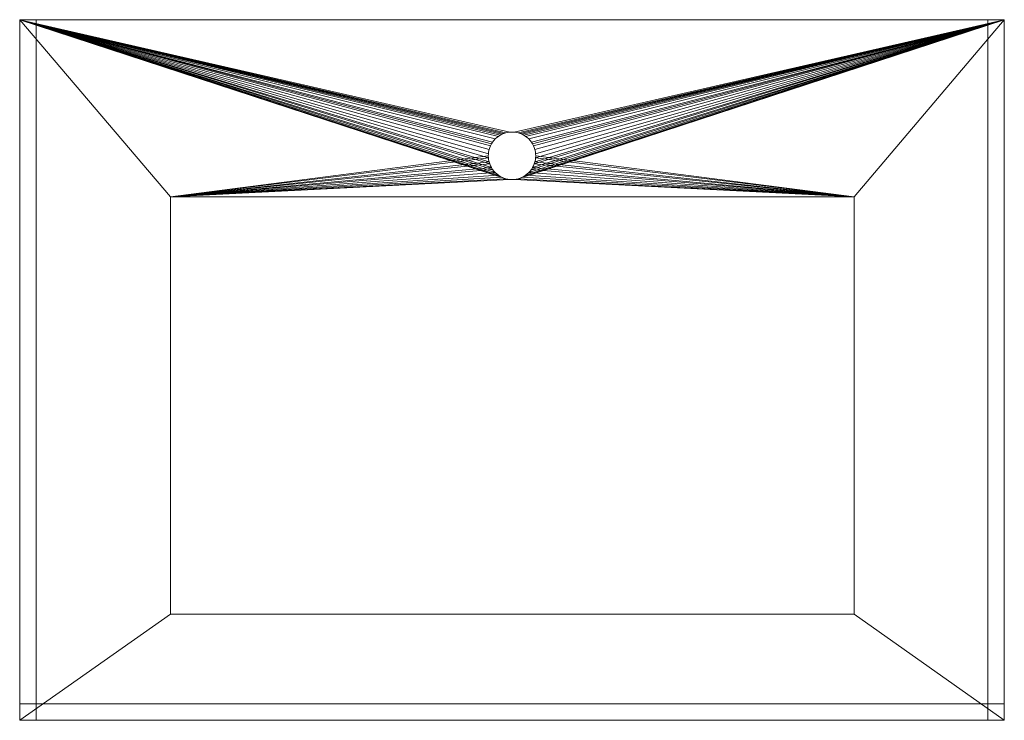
# Model space of a CAD drawing. Header units: millimetres. Extents: x -360 to 360, y -242 to 270.
import ezdxf

# ---------------------------------------------------------------- set-up
doc = ezdxf.new("R2010")
doc.units = ezdxf.units.MM
doc.layers.add('LUCIDO_1', color=1, linetype='Continuous', lineweight=20, true_color=0xff0000)

# ---------------------------------------------------------------- blocks, each defined once
blk = doc.blocks.new('Group-2')
at = {"layer": 'LUCIDO_1', "color": 124, "linetype": 'Continuous', "lineweight": 15, "true_color": 0x00aa66, "transparency": 33554687}
for points in [[(-360, 270, -2964.8), (-7.33, 186.27, -2964.8), (-5.93, 186.85, -2964.8)], [(-360, 270, -2964.8), (-9.95, 184.76, -2964.8), (-8.67, 185.58, -2964.8)], [(-360, 270, -2964.8), (-16.76, 175.04, -2964.8), (-16.3, 176.49, -2964.8)], [(-8.67, 185.58, -2964.8), (-7.33, 186.27, -2964.8), (-360, 270, -2964.8)], [(-360, 270, -2964.8), (-12.27, 182.82, -2964.8), (-11.15, 183.84, -2964.8)], [(-16.3, 176.49, -2964.8), (-15.72, 177.88, -2964.8), (-360, 270, -2964.8)], [(-15.72, 177.88, -2964.8), (-15.02, 179.23, -2964.8), (-360, 270, -2964.8)], [(-360, 270, -2964.8), (-17.28, 172.06, -2964.8), (-17.08, 173.56, -2964.8)], [(-360, 270, -2964.8), (-17.28, 169.04, -2964.8), (-17.35, 170.55, -2964.8)], [(360, 270, -2964.8), (-360, 270, -2964.8), (-1.51, 187.83, -2964.8), (0, 187.9, -2964.8)], [(-360, 270, -2964.8), (-4.49, 187.31, -2964.8), (-3.01, 187.64, -2964.8)], [(-11.15, 183.84, -2964.8), (-9.95, 184.76, -2964.8), (-360, 270, -2964.8)], [(-360, 270, -2964.8), (-14.21, 180.5, -2964.8), (-13.29, 181.7, -2964.8)], [(-17.35, 170.55, -2964.8), (-17.28, 172.06, -2964.8), (-360, 270, -2964.8)], [(-360, 270, -2964.8), (-16.76, 166.06, -2964.8), (-17.08, 167.54, -2964.8)], [(-360, 270, -2964.8), (-15.02, 161.88, -2964.8), (-15.72, 163.22, -2964.8)], [(-360, 270, -2964.8), (-12.27, 158.28, -2964.8), (-13.29, 159.4, -2964.8)], [(-5.93, 186.85, -2964.8), (-4.49, 187.31, -2964.8), (-360, 270, -2964.8)], [(-15.02, 179.23, -2964.8), (-14.21, 180.5, -2964.8), (-360, 270, -2964.8)], [(-17.08, 167.54, -2964.8), (-17.28, 169.04, -2964.8), (-360, 270, -2964.8)], [(-15.72, 163.22, -2964.8), (-16.3, 164.62, -2964.8), (-360, 270, -2964.8)], [(-13.29, 159.4, -2964.8), (-14.21, 160.6, -2964.8), (-360, 270, -2964.8)], [(-14.21, 160.6, -2964.8), (-15.02, 161.88, -2964.8), (-360, 270, -2964.8)], [(-5.93, 154.25, -2964.8), (-360, 270, -2964.8), (-249.71, 140.5, -2964.8)], [(-3.01, 187.64, -2964.8), (-1.51, 187.83, -2964.8), (-360, 270, -2964.8)], [(-17.08, 173.56, -2964.8), (-16.76, 175.04, -2964.8), (-360, 270, -2964.8)], [(-360, 270, -2964.8), (-7.33, 154.83, -2964.8), (-8.67, 155.53, -2964.8)], [(-16.3, 164.62, -2964.8), (-16.76, 166.06, -2964.8), (-360, 270, -2964.8)], [(-360, 270, -2964.8), (-9.95, 156.34, -2964.8), (-11.15, 157.26, -2964.8)], [(-360, 270, -2964.8), (-5.93, 154.25, -2964.8), (-7.33, 154.83, -2964.8)], [(-8.67, 155.53, -2964.8), (-9.95, 156.34, -2964.8), (-360, 270, -2964.8)], [(-13.29, 181.7, -2964.8), (-12.27, 182.82, -2964.8), (-360, 270, -2964.8)], [(-11.15, 157.26, -2964.8), (-12.27, 158.28, -2964.8), (-360, 270, -2964.8)], [(-360, 270, -2964.8), (-360, -242, -2964.8), (-249.71, -164.5, -2964.8), (-249.71, 140.5, -2964.8)], [(-360, 270, -2976.8), (-5.93, 186.85, -2976.8), (-7.33, 186.27, -2976.8)], [(-360, 270, -2976.8), (-9.95, 184.76, -2976.8), (-11.15, 183.84, -2976.8)], [(-7.33, 186.27, -2976.8), (-8.67, 185.58, -2976.8), (-360, 270, -2976.8)], [(-8.67, 185.58, -2976.8), (-9.95, 184.76, -2976.8), (-360, 270, -2976.8)], [(-360, 270, -2976.8), (-1.51, 187.83, -2976.8), (-3.01, 187.64, -2976.8)], [(-360, 270, -2976.8), (-15.72, 177.88, -2976.8), (-16.3, 176.49, -2976.8)], [(-360, 270, -2976.8), (-14.21, 180.5, -2976.8), (-15.02, 179.23, -2976.8)], [(-3.01, 187.64, -2976.8), (-4.49, 187.31, -2976.8), (-360, 270, -2976.8)], [(-4.49, 187.31, -2976.8), (-5.93, 186.85, -2976.8), (-360, 270, -2976.8)], [(-360, 270, -2976.8), (-16.76, 175.04, -2976.8), (-17.08, 173.56, -2976.8)], [(-15.02, 179.23, -2976.8), (-15.72, 177.88, -2976.8), (-360, 270, -2976.8)], [(-16.3, 176.49, -2976.8), (-16.76, 175.04, -2976.8), (-360, 270, -2976.8)], [(-360, 270, -2976.8), (-12.27, 182.82, -2976.8), (-13.29, 181.7, -2976.8)], [(-11.15, 183.84, -2976.8), (-12.27, 182.82, -2976.8), (-360, 270, -2976.8)], [(-360, 270, -2976.8), (360, 270, -2976.8), (1.51, 187.83, -2976.8), (0, 187.9, -2976.8)], [(-17.08, 173.56, -2976.8), (-17.28, 172.06, -2976.8), (-360, 270, -2976.8)], [(-13.29, 181.7, -2976.8), (-14.21, 180.5, -2976.8), (-360, 270, -2976.8)], [(0, 187.9, -2976.8), (-1.51, 187.83, -2976.8), (-360, 270, -2976.8)], [(-17.28, 172.06, -2976.8), (-17.35, 170.55, -2976.8), (-249.71, 140.5, -2976.8), (-360, 270, -2976.8)], [(-249.71, 140.5, -2976.8), (-249.71, -164.5, -2976.8), (-360, -242, -2976.8), (-360, 270, -2976.8)], [(-360, -242, -2976.8), (-360, -242, -2964.8), (-360, 270, -2964.8), (-360, 270, -2976.8), (-360, -242, -2976.8)], [(-360, 270, -2976.8), (-360, 270, -2964.8), (360, 270, -2964.8), (360, 270, -2976.8), (-360, 270, -2976.8)], [(0, 187.9, -2964.8), (1.51, 187.83, -2964.8), (360, 270, -2964.8)], [(360, 270, -2964.8), (1.51, 187.83, -2964.8), (3.01, 187.64, -2964.8)], [(3.01, 187.64, -2976.8), (1.51, 187.83, -2976.8), (360, 270, -2976.8)], [(3.01, 187.64, -2964.8), (4.49, 187.31, -2964.8), (360, 270, -2964.8)], [(360, 270, -2976.8), (4.49, 187.31, -2976.8), (3.01, 187.64, -2976.8)], [(4.49, 187.31, -2964.8), (5.93, 186.85, -2964.8), (360, 270, -2964.8)], [(5.93, 186.85, -2976.8), (4.49, 187.31, -2976.8), (360, 270, -2976.8)], [(360, 270, -2964.8), (5.93, 186.85, -2964.8), (7.33, 186.27, -2964.8)], [(360, 270, -2976.8), (7.33, 186.27, -2976.8), (5.93, 186.85, -2976.8)], [(5.93, 154.25, -2976.8), (360, 270, -2976.8), (250.11, 140.5, -2976.8)], [(360, 270, -2976.8), (5.93, 154.25, -2976.8), (7.33, 154.83, -2976.8)], [(7.33, 186.27, -2964.8), (8.67, 185.58, -2964.8), (360, 270, -2964.8)], [(8.67, 185.58, -2976.8), (7.33, 186.27, -2976.8), (360, 270, -2976.8)], [(360, 270, -2976.8), (7.33, 154.83, -2976.8), (8.67, 155.53, -2976.8)], [(8.67, 185.58, -2964.8), (9.95, 184.76, -2964.8), (360, 270, -2964.8)], [(360, 270, -2976.8), (9.95, 184.76, -2976.8), (8.67, 185.58, -2976.8)], [(8.67, 155.53, -2976.8), (9.95, 156.34, -2976.8), (360, 270, -2976.8)], [(360, 270, -2964.8), (9.95, 184.76, -2964.8), (11.15, 183.84, -2964.8)], [(11.15, 183.84, -2976.8), (9.95, 184.76, -2976.8), (360, 270, -2976.8)], [(360, 270, -2976.8), (9.95, 156.34, -2976.8), (11.15, 157.26, -2976.8)], [(11.15, 183.84, -2964.8), (12.27, 182.82, -2964.8), (360, 270, -2964.8)], [(360, 270, -2976.8), (12.27, 182.82, -2976.8), (11.15, 183.84, -2976.8)], [(11.15, 157.26, -2976.8), (12.27, 158.28, -2976.8), (360, 270, -2976.8)], [(360, 270, -2964.8), (12.27, 182.82, -2964.8), (13.29, 181.7, -2964.8)], [(360, 270, -2976.8), (12.27, 158.28, -2976.8), (13.29, 159.4, -2976.8)], [(13.29, 181.7, -2976.8), (12.27, 182.82, -2976.8), (360, 270, -2976.8)], [(13.29, 181.7, -2964.8), (14.21, 180.5, -2964.8), (360, 270, -2964.8)], [(360, 270, -2976.8), (14.21, 180.5, -2976.8), (13.29, 181.7, -2976.8)], [(13.29, 159.4, -2976.8), (14.21, 160.6, -2976.8), (360, 270, -2976.8)], [(360, 270, -2964.8), (14.21, 180.5, -2964.8), (15.02, 179.23, -2964.8)], [(15.02, 179.23, -2976.8), (14.21, 180.5, -2976.8), (360, 270, -2976.8)], [(14.21, 160.6, -2976.8), (15.02, 161.88, -2976.8), (360, 270, -2976.8)], [(15.02, 179.23, -2964.8), (15.72, 177.88, -2964.8), (360, 270, -2964.8)], [(15.72, 177.88, -2976.8), (15.02, 179.23, -2976.8), (360, 270, -2976.8)], [(360, 270, -2976.8), (15.02, 161.88, -2976.8), (15.72, 163.22, -2976.8)], [(360, 270, -2964.8), (15.72, 177.88, -2964.8), (16.3, 176.49, -2964.8)], [(16.3, 176.49, -2976.8), (15.72, 177.88, -2976.8), (360, 270, -2976.8)], [(15.72, 163.22, -2976.8), (16.3, 164.62, -2976.8), (360, 270, -2976.8)], [(16.3, 176.49, -2964.8), (16.76, 175.04, -2964.8), (360, 270, -2964.8)], [(360, 270, -2976.8), (16.76, 175.04, -2976.8), (16.3, 176.49, -2976.8)], [(16.3, 164.62, -2976.8), (16.76, 166.06, -2976.8), (360, 270, -2976.8)], [(360, 270, -2964.8), (16.76, 175.04, -2964.8), (17.08, 173.56, -2964.8)], [(360, 270, -2976.8), (16.76, 166.06, -2976.8), (17.08, 167.54, -2976.8)], [(17.08, 173.56, -2976.8), (16.76, 175.04, -2976.8), (360, 270, -2976.8)], [(17.08, 173.56, -2964.8), (17.28, 172.06, -2964.8), (360, 270, -2964.8)], [(360, 270, -2976.8), (17.28, 172.06, -2976.8), (17.08, 173.56, -2976.8)], [(17.08, 167.54, -2976.8), (17.28, 169.04, -2976.8), (360, 270, -2976.8)], [(17.28, 172.06, -2964.8), (17.35, 170.55, -2964.8), (250.11, 140.5, -2964.8), (360, 270, -2964.8)], [(360, 270, -2976.8), (17.28, 169.04, -2976.8), (17.35, 170.55, -2976.8)], [(17.35, 170.55, -2976.8), (17.28, 172.06, -2976.8), (360, 270, -2976.8)], [(250.11, 140.5, -2964.8), (250.11, -164.5, -2964.8), (360, -242, -2964.8), (360, 270, -2964.8)], [(360, 270, -2976.8), (360, -242, -2976.8), (250.11, -164.5, -2976.8), (250.11, 140.5, -2976.8)], [(360, 270, -2976.8), (360, 270, -2964.8), (360, -242, -2964.8), (360, -242, -2976.8), (360, 270, -2976.8)], [(-4.49, 187.31, -2976.8), (-4.49, 187.31, -2964.8), (-5.93, 186.85, -2964.8), (-5.93, 186.85, -2976.8), (-4.49, 187.31, -2976.8)], [(-3.01, 187.64, -2976.8), (-3.01, 187.64, -2964.8), (-4.49, 187.31, -2964.8), (-4.49, 187.31, -2976.8), (-3.01, 187.64, -2976.8)], [(-1.51, 187.83, -2976.8), (-1.51, 187.83, -2964.8), (-3.01, 187.64, -2964.8), (-3.01, 187.64, -2976.8), (-1.51, 187.83, -2976.8)], [(0, 187.9, -2976.8), (0, 187.9, -2964.8), (-1.51, 187.83, -2964.8), (-1.51, 187.83, -2976.8), (0, 187.9, -2976.8)], [(1.51, 187.83, -2976.8), (1.51, 187.83, -2964.8), (0, 187.9, -2964.8), (0, 187.9, -2976.8), (1.51, 187.83, -2976.8)], [(3.01, 187.64, -2976.8), (3.01, 187.64, -2964.8), (1.51, 187.83, -2964.8), (1.51, 187.83, -2976.8), (3.01, 187.64, -2976.8)], [(4.49, 187.31, -2976.8), (4.49, 187.31, -2964.8), (3.01, 187.64, -2964.8), (3.01, 187.64, -2976.8), (4.49, 187.31, -2976.8)], [(5.93, 186.85, -2976.8), (5.93, 186.85, -2964.8), (4.49, 187.31, -2964.8), (4.49, 187.31, -2976.8), (5.93, 186.85, -2976.8)], [(-14.21, 180.5, -2976.8), (-14.21, 180.5, -2964.8), (-15.02, 179.23, -2964.8), (-15.02, 179.23, -2976.8), (-14.21, 180.5, -2976.8)], [(-13.29, 181.7, -2976.8), (-13.29, 181.7, -2964.8), (-14.21, 180.5, -2964.8), (-14.21, 180.5, -2976.8), (-13.29, 181.7, -2976.8)], [(-12.27, 182.82, -2976.8), (-12.27, 182.82, -2964.8), (-13.29, 181.7, -2964.8), (-13.29, 181.7, -2976.8), (-12.27, 182.82, -2976.8)], [(-11.15, 183.84, -2976.8), (-11.15, 183.84, -2964.8), (-12.27, 182.82, -2964.8), (-12.27, 182.82, -2976.8), (-11.15, 183.84, -2976.8)], [(-9.95, 184.76, -2976.8), (-9.95, 184.76, -2964.8), (-11.15, 183.84, -2964.8), (-11.15, 183.84, -2976.8), (-9.95, 184.76, -2976.8)], [(-8.67, 185.58, -2976.8), (-8.67, 185.58, -2964.8), (-9.95, 184.76, -2964.8), (-9.95, 184.76, -2976.8), (-8.67, 185.58, -2976.8)], [(-7.33, 186.27, -2976.8), (-7.33, 186.27, -2964.8), (-8.67, 185.58, -2964.8), (-8.67, 185.58, -2976.8), (-7.33, 186.27, -2976.8)], [(-5.93, 186.85, -2976.8), (-5.93, 186.85, -2964.8), (-7.33, 186.27, -2964.8), (-7.33, 186.27, -2976.8), (-5.93, 186.85, -2976.8)], [(7.33, 186.27, -2976.8), (7.33, 186.27, -2964.8), (5.93, 186.85, -2964.8), (5.93, 186.85, -2976.8), (7.33, 186.27, -2976.8)], [(8.67, 185.58, -2976.8), (8.67, 185.58, -2964.8), (7.33, 186.27, -2964.8), (7.33, 186.27, -2976.8), (8.67, 185.58, -2976.8)], [(9.95, 184.76, -2976.8), (9.95, 184.76, -2964.8), (8.67, 185.58, -2964.8), (8.67, 185.58, -2976.8), (9.95, 184.76, -2976.8)], [(11.15, 183.84, -2976.8), (11.15, 183.84, -2964.8), (9.95, 184.76, -2964.8), (9.95, 184.76, -2976.8), (11.15, 183.84, -2976.8)], [(12.27, 182.82, -2976.8), (12.27, 182.82, -2964.8), (11.15, 183.84, -2964.8), (11.15, 183.84, -2976.8), (12.27, 182.82, -2976.8)], [(13.29, 181.7, -2976.8), (13.29, 181.7, -2964.8), (12.27, 182.82, -2964.8), (12.27, 182.82, -2976.8), (13.29, 181.7, -2976.8)], [(14.21, 180.5, -2976.8), (14.21, 180.5, -2964.8), (13.29, 181.7, -2964.8), (13.29, 181.7, -2976.8), (14.21, 180.5, -2976.8)], [(15.02, 179.23, -2976.8), (15.02, 179.23, -2964.8), (14.21, 180.5, -2964.8), (14.21, 180.5, -2976.8), (15.02, 179.23, -2976.8)], [(-17.08, 173.56, -2976.8), (-17.08, 173.56, -2964.8), (-17.28, 172.06, -2964.8), (-17.28, 172.06, -2976.8), (-17.08, 173.56, -2976.8)], [(-16.76, 175.04, -2976.8), (-16.76, 175.04, -2964.8), (-17.08, 173.56, -2964.8), (-17.08, 173.56, -2976.8), (-16.76, 175.04, -2976.8)], [(-16.3, 176.49, -2976.8), (-16.3, 176.49, -2964.8), (-16.76, 175.04, -2964.8), (-16.76, 175.04, -2976.8), (-16.3, 176.49, -2976.8)], [(-15.72, 177.88, -2976.8), (-15.72, 177.88, -2964.8), (-16.3, 176.49, -2964.8), (-16.3, 176.49, -2976.8), (-15.72, 177.88, -2976.8)], [(-15.02, 179.23, -2976.8), (-15.02, 179.23, -2964.8), (-15.72, 177.88, -2964.8), (-15.72, 177.88, -2976.8), (-15.02, 179.23, -2976.8)], [(15.72, 177.88, -2976.8), (15.72, 177.88, -2964.8), (15.02, 179.23, -2964.8), (15.02, 179.23, -2976.8), (15.72, 177.88, -2976.8)], [(16.3, 176.49, -2976.8), (16.3, 176.49, -2964.8), (15.72, 177.88, -2964.8), (15.72, 177.88, -2976.8), (16.3, 176.49, -2976.8)], [(16.76, 175.04, -2976.8), (16.76, 175.04, -2964.8), (16.3, 176.49, -2964.8), (16.3, 176.49, -2976.8), (16.76, 175.04, -2976.8)], [(17.08, 173.56, -2976.8), (17.08, 173.56, -2964.8), (16.76, 175.04, -2964.8), (16.76, 175.04, -2976.8), (17.08, 173.56, -2976.8)], [(17.28, 172.06, -2976.8), (17.28, 172.06, -2964.8), (17.08, 173.56, -2964.8), (17.08, 173.56, -2976.8), (17.28, 172.06, -2976.8)], [(-249.71, 140.5, -2976.8), (-17.35, 170.55, -2976.8), (-17.28, 169.04, -2976.8)], [(-249.71, 140.5, -2976.8), (-17.28, 169.04, -2976.8), (-17.08, 167.54, -2976.8)], [(-17.08, 167.54, -2976.8), (-16.76, 166.06, -2976.8), (-249.71, 140.5, -2976.8)], [(-249.71, 140.5, -2976.8), (-16.76, 166.06, -2976.8), (-16.3, 164.62, -2976.8)], [(-17.28, 172.06, -2976.8), (-17.28, 172.06, -2964.8), (-17.35, 170.55, -2964.8), (-17.35, 170.55, -2976.8), (-17.28, 172.06, -2976.8)], [(-17.35, 170.55, -2976.8), (-17.35, 170.55, -2964.8), (-17.28, 169.04, -2964.8), (-17.28, 169.04, -2976.8), (-17.35, 170.55, -2976.8)], [(-17.28, 169.04, -2976.8), (-17.28, 169.04, -2964.8), (-17.08, 167.54, -2964.8), (-17.08, 167.54, -2976.8), (-17.28, 169.04, -2976.8)], [(-17.08, 167.54, -2976.8), (-17.08, 167.54, -2964.8), (-16.76, 166.06, -2964.8), (-16.76, 166.06, -2976.8), (-17.08, 167.54, -2976.8)], [(-16.76, 166.06, -2976.8), (-16.76, 166.06, -2964.8), (-16.3, 164.62, -2964.8), (-16.3, 164.62, -2976.8), (-16.76, 166.06, -2976.8)], [(16.3, 164.62, -2976.8), (16.3, 164.62, -2964.8), (16.76, 166.06, -2964.8), (16.76, 166.06, -2976.8), (16.3, 164.62, -2976.8)], [(250.11, 140.5, -2964.8), (16.76, 166.06, -2964.8), (16.3, 164.62, -2964.8)], [(16.76, 166.06, -2976.8), (16.76, 166.06, -2964.8), (17.08, 167.54, -2964.8), (17.08, 167.54, -2976.8), (16.76, 166.06, -2976.8)], [(17.08, 167.54, -2964.8), (16.76, 166.06, -2964.8), (250.11, 140.5, -2964.8)], [(17.08, 167.54, -2976.8), (17.08, 167.54, -2964.8), (17.28, 169.04, -2964.8), (17.28, 169.04, -2976.8), (17.08, 167.54, -2976.8)], [(250.11, 140.5, -2964.8), (17.28, 169.04, -2964.8), (17.08, 167.54, -2964.8)], [(17.35, 170.55, -2976.8), (17.35, 170.55, -2964.8), (17.28, 172.06, -2964.8), (17.28, 172.06, -2976.8), (17.35, 170.55, -2976.8)], [(17.28, 169.04, -2976.8), (17.28, 169.04, -2964.8), (17.35, 170.55, -2964.8), (17.35, 170.55, -2976.8), (17.28, 169.04, -2976.8)], [(250.11, 140.5, -2964.8), (17.35, 170.55, -2964.8), (17.28, 169.04, -2964.8)], [(-249.71, 140.5, -2976.8), (-16.3, 164.62, -2976.8), (-15.72, 163.22, -2976.8)], [(-15.72, 163.22, -2976.8), (-15.02, 161.88, -2976.8), (-249.71, 140.5, -2976.8)], [(-249.71, 140.5, -2976.8), (-15.02, 161.88, -2976.8), (-14.21, 160.6, -2976.8)], [(-249.71, 140.5, -2976.8), (-14.21, 160.6, -2976.8), (-13.29, 159.4, -2976.8)], [(-13.29, 159.4, -2976.8), (-12.27, 158.28, -2976.8), (-249.71, 140.5, -2976.8)], [(-16.3, 164.62, -2976.8), (-16.3, 164.62, -2964.8), (-15.72, 163.22, -2964.8), (-15.72, 163.22, -2976.8), (-16.3, 164.62, -2976.8)], [(-15.72, 163.22, -2976.8), (-15.72, 163.22, -2964.8), (-15.02, 161.88, -2964.8), (-15.02, 161.88, -2976.8), (-15.72, 163.22, -2976.8)], [(-15.02, 161.88, -2976.8), (-15.02, 161.88, -2964.8), (-14.21, 160.6, -2964.8), (-14.21, 160.6, -2976.8), (-15.02, 161.88, -2976.8)], [(-14.21, 160.6, -2976.8), (-14.21, 160.6, -2964.8), (-13.29, 159.4, -2964.8), (-13.29, 159.4, -2976.8), (-14.21, 160.6, -2976.8)], [(-13.29, 159.4, -2976.8), (-13.29, 159.4, -2964.8), (-12.27, 158.28, -2964.8), (-12.27, 158.28, -2976.8), (-13.29, 159.4, -2976.8)], [(12.27, 158.28, -2976.8), (12.27, 158.28, -2964.8), (13.29, 159.4, -2964.8), (13.29, 159.4, -2976.8), (12.27, 158.28, -2976.8)], [(13.29, 159.4, -2964.8), (12.27, 158.28, -2964.8), (250.11, 140.5, -2964.8)], [(13.29, 159.4, -2976.8), (13.29, 159.4, -2964.8), (14.21, 160.6, -2964.8), (14.21, 160.6, -2976.8), (13.29, 159.4, -2976.8)], [(250.11, 140.5, -2964.8), (14.21, 160.6, -2964.8), (13.29, 159.4, -2964.8)], [(14.21, 160.6, -2976.8), (14.21, 160.6, -2964.8), (15.02, 161.88, -2964.8), (15.02, 161.88, -2976.8), (14.21, 160.6, -2976.8)], [(15.02, 161.88, -2964.8), (14.21, 160.6, -2964.8), (250.11, 140.5, -2964.8)], [(15.02, 161.88, -2976.8), (15.02, 161.88, -2964.8), (15.72, 163.22, -2964.8), (15.72, 163.22, -2976.8), (15.02, 161.88, -2976.8)], [(15.72, 163.22, -2964.8), (15.02, 161.88, -2964.8), (250.11, 140.5, -2964.8)], [(15.72, 163.22, -2976.8), (15.72, 163.22, -2964.8), (16.3, 164.62, -2964.8), (16.3, 164.62, -2976.8), (15.72, 163.22, -2976.8)], [(250.11, 140.5, -2964.8), (16.3, 164.62, -2964.8), (15.72, 163.22, -2964.8)], [(-249.71, 140.5, -2976.8), (-12.27, 158.28, -2976.8), (-11.15, 157.26, -2976.8)], [(-11.15, 157.26, -2976.8), (-9.95, 156.34, -2976.8), (-249.71, 140.5, -2976.8)], [(-249.71, 140.5, -2976.8), (-9.95, 156.34, -2976.8), (-8.67, 155.53, -2976.8)], [(-8.67, 155.53, -2976.8), (-7.33, 154.83, -2976.8), (-249.71, 140.5, -2976.8)], [(-249.71, 140.5, -2976.8), (-7.33, 154.83, -2976.8), (-5.93, 154.25, -2976.8)], [(-249.71, 140.5, -2964.8), (-4.49, 153.79, -2964.8), (-5.93, 154.25, -2964.8)], [(-5.93, 154.25, -2976.8), (-4.49, 153.79, -2976.8), (-249.71, 140.5, -2976.8)], [(-3.01, 153.47, -2964.8), (-4.49, 153.79, -2964.8), (-249.71, 140.5, -2964.8)], [(-249.71, 140.5, -2976.8), (-4.49, 153.79, -2976.8), (-3.01, 153.47, -2976.8)], [(-249.71, 140.5, -2964.8), (-1.51, 153.27, -2964.8), (-3.01, 153.47, -2964.8)], [(-3.01, 153.47, -2976.8), (-1.51, 153.27, -2976.8), (-249.71, 140.5, -2976.8)], [(-249.71, 140.5, -2964.8), (250.11, 140.5, -2964.8), (1.51, 153.27, -2964.8), (0, 153.2, -2964.8)], [(0, 153.2, -2964.8), (-1.51, 153.27, -2964.8), (-249.71, 140.5, -2964.8)], [(250.11, 140.5, -2976.8), (-249.71, 140.5, -2976.8), (-1.51, 153.27, -2976.8), (0, 153.2, -2976.8)], [(-12.27, 158.28, -2976.8), (-12.27, 158.28, -2964.8), (-11.15, 157.26, -2964.8), (-11.15, 157.26, -2976.8), (-12.27, 158.28, -2976.8)], [(-11.15, 157.26, -2976.8), (-11.15, 157.26, -2964.8), (-9.95, 156.34, -2964.8), (-9.95, 156.34, -2976.8), (-11.15, 157.26, -2976.8)], [(-9.95, 156.34, -2976.8), (-9.95, 156.34, -2964.8), (-8.67, 155.53, -2964.8), (-8.67, 155.53, -2976.8), (-9.95, 156.34, -2976.8)], [(-8.67, 155.53, -2976.8), (-8.67, 155.53, -2964.8), (-7.33, 154.83, -2964.8), (-7.33, 154.83, -2976.8), (-8.67, 155.53, -2976.8)], [(-7.33, 154.83, -2976.8), (-7.33, 154.83, -2964.8), (-5.93, 154.25, -2964.8), (-5.93, 154.25, -2976.8), (-7.33, 154.83, -2976.8)], [(-5.93, 154.25, -2976.8), (-5.93, 154.25, -2964.8), (-4.49, 153.79, -2964.8), (-4.49, 153.79, -2976.8), (-5.93, 154.25, -2976.8)], [(-4.49, 153.79, -2976.8), (-4.49, 153.79, -2964.8), (-3.01, 153.47, -2964.8), (-3.01, 153.47, -2976.8), (-4.49, 153.79, -2976.8)], [(-3.01, 153.47, -2976.8), (-3.01, 153.47, -2964.8), (-1.51, 153.27, -2964.8), (-1.51, 153.27, -2976.8), (-3.01, 153.47, -2976.8)], [(-1.51, 153.27, -2976.8), (-1.51, 153.27, -2964.8), (0, 153.2, -2964.8), (0, 153.2, -2976.8), (-1.51, 153.27, -2976.8)], [(0, 153.2, -2976.8), (0, 153.2, -2964.8), (1.51, 153.27, -2964.8), (1.51, 153.27, -2976.8), (0, 153.2, -2976.8)], [(0, 153.2, -2976.8), (1.51, 153.27, -2976.8), (250.11, 140.5, -2976.8)], [(1.51, 153.27, -2976.8), (1.51, 153.27, -2964.8), (3.01, 153.47, -2964.8), (3.01, 153.47, -2976.8), (1.51, 153.27, -2976.8)], [(3.01, 153.47, -2964.8), (1.51, 153.27, -2964.8), (250.11, 140.5, -2964.8)], [(250.11, 140.5, -2976.8), (1.51, 153.27, -2976.8), (3.01, 153.47, -2976.8)], [(3.01, 153.47, -2976.8), (3.01, 153.47, -2964.8), (4.49, 153.79, -2964.8), (4.49, 153.79, -2976.8), (3.01, 153.47, -2976.8)], [(250.11, 140.5, -2964.8), (4.49, 153.79, -2964.8), (3.01, 153.47, -2964.8)], [(3.01, 153.47, -2976.8), (4.49, 153.79, -2976.8), (250.11, 140.5, -2976.8)], [(4.49, 153.79, -2976.8), (4.49, 153.79, -2964.8), (5.93, 154.25, -2964.8), (5.93, 154.25, -2976.8), (4.49, 153.79, -2976.8)], [(5.93, 154.25, -2964.8), (4.49, 153.79, -2964.8), (250.11, 140.5, -2964.8)], [(250.11, 140.5, -2976.8), (4.49, 153.79, -2976.8), (5.93, 154.25, -2976.8)], [(5.93, 154.25, -2976.8), (5.93, 154.25, -2964.8), (7.33, 154.83, -2964.8), (7.33, 154.83, -2976.8), (5.93, 154.25, -2976.8)], [(250.11, 140.5, -2964.8), (7.33, 154.83, -2964.8), (5.93, 154.25, -2964.8)], [(7.33, 154.83, -2976.8), (7.33, 154.83, -2964.8), (8.67, 155.53, -2964.8), (8.67, 155.53, -2976.8), (7.33, 154.83, -2976.8)], [(8.67, 155.53, -2964.8), (7.33, 154.83, -2964.8), (250.11, 140.5, -2964.8)], [(8.67, 155.53, -2976.8), (8.67, 155.53, -2964.8), (9.95, 156.34, -2964.8), (9.95, 156.34, -2976.8), (8.67, 155.53, -2976.8)], [(250.11, 140.5, -2964.8), (9.95, 156.34, -2964.8), (8.67, 155.53, -2964.8)], [(9.95, 156.34, -2976.8), (9.95, 156.34, -2964.8), (11.15, 157.26, -2964.8), (11.15, 157.26, -2976.8), (9.95, 156.34, -2976.8)], [(11.15, 157.26, -2964.8), (9.95, 156.34, -2964.8), (250.11, 140.5, -2964.8)], [(11.15, 157.26, -2976.8), (11.15, 157.26, -2964.8), (12.27, 158.28, -2964.8), (12.27, 158.28, -2976.8), (11.15, 157.26, -2976.8)], [(250.11, 140.5, -2964.8), (12.27, 158.28, -2964.8), (11.15, 157.26, -2964.8)], [(-249.71, -164.5, -2964.8), (-249.71, -164.5, -2976.8), (-249.71, 140.5, -2976.8), (-249.71, 140.5, -2964.8), (-249.71, -164.5, -2964.8)], [(-249.71, 140.5, -2964.8), (-249.71, 140.5, -2976.8), (250.11, 140.5, -2976.8), (250.11, 140.5, -2964.8), (-249.71, 140.5, -2964.8)], [(250.11, 140.5, -2964.8), (250.11, 140.5, -2976.8), (250.11, -164.5, -2976.8), (250.11, -164.5, -2964.8), (250.11, 140.5, -2964.8)], [(-360, -242, -2964.8), (360, -242, -2964.8), (250.11, -164.5, -2964.8), (-249.71, -164.5, -2964.8)], [(360, -242, -2976.8), (-360, -242, -2976.8), (-249.71, -164.5, -2976.8), (250.11, -164.5, -2976.8)], [(250.11, -164.5, -2964.8), (250.11, -164.5, -2976.8), (-249.71, -164.5, -2976.8), (-249.71, -164.5, -2964.8), (250.11, -164.5, -2964.8)], [(360, -242, -2976.8), (360, -242, -2964.8), (-360, -242, -2964.8), (-360, -242, -2976.8), (360, -242, -2976.8)]]:
    blk.add_polyline3d(points, dxfattribs=at)
blk = doc.blocks.new('Group-3')
at = {"layer": 'LUCIDO_1', "color": 124, "linetype": 'Continuous', "lineweight": 15, "true_color": 0x00aa66, "transparency": 33554687}
for points in [[(-360, 270, -2974.8), (-348, 270, -2974.8), (-348, 270, -3084.8), (-360, 270, -3084.8), (-360, 270, -2974.8)], [(-360, 270, -3084.8), (-360, -242, -3084.8), (-360, -242, -2974.8), (-360, 270, -2974.8), (-360, 270, -3084.8)], [(-348, 270, -3084.8), (-348, -242, -3084.8), (-360, -242, -3084.8), (-360, 270, -3084.8), (-348, 270, -3084.8)], [(-360, 270, -2974.8), (-360, -242, -2974.8), (-348, -242, -2974.8), (-348, 270, -2974.8), (-360, 270, -2974.8)], [(-348, 270, -2974.8), (-348, -242, -2974.8), (-348, -242, -3084.8), (-348, 270, -3084.8), (-348, 270, -2974.8)], [(360, 270, -2974.8), (348, 270, -2974.8), (348, 270, -3084.8), (360, 270, -3084.8), (360, 270, -2974.8)], [(348, 270, -3084.8), (348, -242, -3084.8), (360, -242, -3084.8), (360, 270, -3084.8), (348, 270, -3084.8)], [(348, 270, -2974.8), (348, -242, -2974.8), (348, -242, -3084.8), (348, 270, -3084.8), (348, 270, -2974.8)], [(360, 270, -2974.8), (360, -242, -2974.8), (348, -242, -2974.8), (348, 270, -2974.8), (360, 270, -2974.8)], [(360, 270, -3084.8), (360, -242, -3084.8), (360, -242, -2974.8), (360, 270, -2974.8), (360, 270, -3084.8)], [(-360, -230, -2974.8), (-360, -242, -2974.8), (-360, -242, -3084.8), (-360, -230, -3084.8), (-360, -230, -2974.8)], [(360, -230, -3084.8), (-360, -230, -3084.8), (-360, -230, -2974.8), (360, -230, -2974.8), (360, -230, -3084.8)], [(360, -242, -3084.8), (-360, -242, -3084.8), (-360, -230, -3084.8), (360, -230, -3084.8), (360, -242, -3084.8)], [(360, -230, -2974.8), (-360, -230, -2974.8), (-360, -242, -2974.8), (360, -242, -2974.8), (360, -230, -2974.8)], [(360, -230, -2974.8), (360, -242, -2974.8), (360, -242, -3084.8), (360, -230, -3084.8), (360, -230, -2974.8)], [(360, -242, -2974.8), (-360, -242, -2974.8), (-360, -242, -3084.8), (360, -242, -3084.8), (360, -242, -2974.8)], [(-360, -242, -2974.8), (-348, -242, -2974.8), (-348, -242, -3084.8), (-360, -242, -3084.8), (-360, -242, -2974.8)], [(360, -242, -2974.8), (348, -242, -2974.8), (348, -242, -3084.8), (360, -242, -3084.8), (360, -242, -2974.8)]]:
    blk.add_polyline3d(points, dxfattribs=at)
at = {"layer": 'LUCIDO_1', "color": 124, "true_color": 0x00aa66, "transparency": 33554687}
blk.add_blockref('Group-2', (0, 0), dxfattribs=at)

msp = doc.modelspace()

# ---------------------------------------------------------------- block references
at = {"layer": 'LUCIDO_1', "color": 124, "true_color": 0x00aa66, "transparency": 33554687}
msp.add_blockref('Group-3', (0, 0), dxfattribs=at)

doc.saveas('drawing.dxf')
